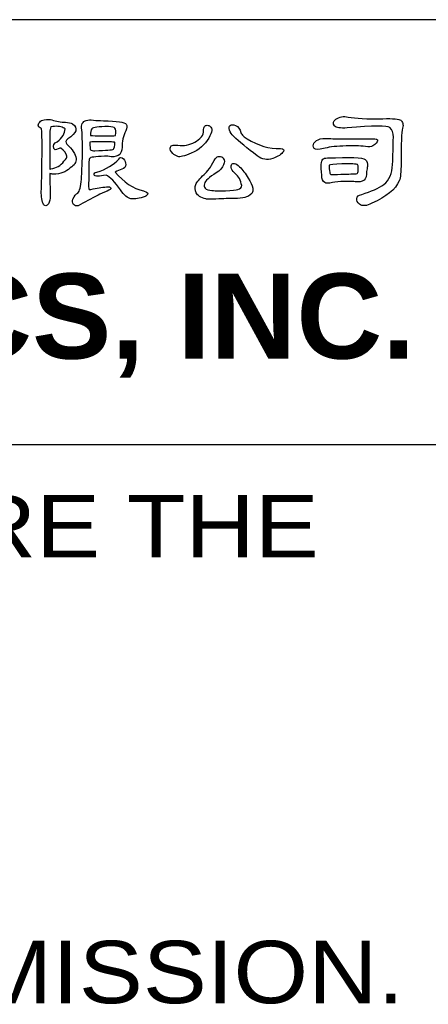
# Model space of a CAD drawing. Extents: x -54 to 576, y -100 to 345.
# Tile 15 of 18: x 424 to 442, y -60 to -18. Entities that reach past the tile are written whole.
import ezdxf

# ---------------------------------------------------------------- set-up
doc = ezdxf.new("R2010")
doc.units = 0
doc.header["$LTSCALE"] = 23.1
doc.header["$MEASUREMENT"] = 0
doc.layers.get('0').update_dxf_attribs({"linetype": 'CONTINUOUS'})
doc.layers.add('delta', color=5, linetype='CONTINUOUS')
doc.layers.add('DRAWING FRAME', color=1, linetype='CONTINUOUS')
doc.styles.add('ARIAL', font='ARIAL.TTF')
doc.styles.add('ROMANC', font='romanc')

# ---------------------------------------------------------------- blocks, each defined once
blk = doc.blocks.new('DELTA-TXT')
at = {"layer": 'delta'}
for points, knots in [([(33.959, 6.476), (33.986, 6.346), (33.986, 5.775), (33.959, 4.763), (33.959, 4.763), (33.95, 4.604), (33.966, 4.468), (34.007, 4.356), (34.007, 4.356), (34.023, 4.315), (34.049, 4.295), (34.086, 4.295), (34.086, 4.295), (34.115, 4.295), (34.14, 4.313), (34.161, 4.349), (34.161, 4.349), (34.191, 4.407), (34.205, 4.483), (34.205, 4.579), (34.205, 4.579), (34.203, 4.804), (34.201, 5.012), (34.199, 5.201), (34.199, 5.201), (34.222, 5.194), (34.254, 5.188), (34.297, 5.184), (34.297, 5.184), (34.496, 5.186), (34.653, 5.245), (34.769, 5.361), (34.769, 5.361), (34.895, 5.436), (34.951, 5.524), (34.937, 5.625), (34.937, 5.625), (34.921, 5.754), (34.834, 5.889), (34.677, 6.028), (34.677, 6.028), (34.636, 6.085), (34.644, 6.135), (34.701, 6.178), (34.701, 6.178), (34.956, 6.349), (35.002, 6.491), (34.838, 6.602), (34.838, 6.602), (34.787, 6.632), (34.722, 6.649), (34.639, 6.653), (34.639, 6.653), (34.507, 6.651), (34.38, 6.673), (34.257, 6.719), (34.257, 6.719), (34.202, 6.734), (34.13, 6.736), (34.041, 6.722), (34.041, 6.722), (33.984, 6.713), (33.941, 6.691), (33.911, 6.657), (33.911, 6.657), (33.877, 6.614), (33.865, 6.575), (33.874, 6.541), (33.874, 6.541), (33.876, 6.527), (33.905, 6.505), (33.959, 6.476)], [0, 0, 0, 0, 0.055556, 0.055556, 0.055556, 0.055556, 0.111111, 0.111111, 0.111111, 0.111111, 0.166667, 0.166667, 0.166667, 0.166667, 0.222222, 0.222222, 0.222222, 0.222222, 0.277778, 0.277778, 0.277778, 0.277778, 0.333333, 0.333333, 0.333333, 0.333333, 0.388889, 0.388889, 0.388889, 0.388889, 0.444444, 0.444444, 0.444444, 0.444444, 0.5, 0.5, 0.5, 0.5, 0.555556, 0.555556, 0.555556, 0.555556, 0.611111, 0.611111, 0.611111, 0.611111, 0.666667, 0.666667, 0.666667, 0.666667, 0.722222, 0.722222, 0.722222, 0.722222, 0.777778, 0.777778, 0.777778, 0.777778, 0.833333, 0.833333, 0.833333, 0.833333, 0.888889, 0.888889, 0.888889, 0.888889, 0.944444, 0.944444, 0.944444, 0.944444, 1, 1, 1, 1]), ([(35.49, 6.701), (35.311, 6.731), (35.192, 6.713), (35.135, 6.647), (35.135, 6.647), (35.101, 6.61), (35.087, 6.558), (35.094, 6.489), (35.094, 6.489), (35.128, 6.168), (35.127, 5.685), (35.091, 5.04), (35.091, 5.04), (35.07, 4.835), (35.036, 4.705), (34.988, 4.65), (34.988, 4.65), (34.938, 4.628), (34.891, 4.571), (34.848, 4.48), (34.848, 4.48), (34.825, 4.429), (34.832, 4.38), (34.869, 4.332), (34.869, 4.332), (34.903, 4.298), (34.944, 4.283), (34.992, 4.288), (34.992, 4.288), (35.176, 4.39), (35.364, 4.493), (35.556, 4.596), (35.556, 4.596), (35.626, 4.63), (35.712, 4.667), (35.812, 4.708), (35.812, 4.708), (35.887, 4.738), (35.922, 4.765), (35.915, 4.79), (35.915, 4.79), (35.912, 4.827), (35.874, 4.839), (35.799, 4.828), (35.799, 4.828), (35.659, 4.812), (35.513, 4.788), (35.357, 4.756), (35.357, 4.756), (35.335, 4.754), (35.318, 4.754), (35.31, 4.756), (35.31, 4.756), (35.294, 4.765), (35.287, 4.803), (35.289, 4.869), (35.289, 4.869), (35.298, 5.049), (35.301, 5.254), (35.299, 5.484), (35.299, 5.484), (35.299, 5.562), (35.306, 5.61), (35.32, 5.628), (35.32, 5.628), (35.341, 5.662), (35.479, 5.682), (35.737, 5.689), (35.737, 5.689), (35.801, 5.692), (35.862, 5.688), (35.922, 5.679), (35.922, 5.679), (36.031, 5.67), (36.114, 5.692), (36.171, 5.744), (36.171, 5.744), (36.205, 5.774), (36.226, 5.842), (36.233, 5.949), (36.233, 5.949), (36.233, 6.1), (36.268, 6.254), (36.339, 6.411), (36.339, 6.411), (36.375, 6.488), (36.38, 6.549), (36.352, 6.592), (36.352, 6.592), (36.309, 6.656), (36.095, 6.689), (35.709, 6.691), (35.709, 6.691), (35.58, 6.698), (35.507, 6.701), (35.49, 6.701)], [0, 0, 0, 0, 0.041667, 0.041667, 0.041667, 0.041667, 0.083333, 0.083333, 0.083333, 0.083333, 0.125, 0.125, 0.125, 0.125, 0.166667, 0.166667, 0.166667, 0.166667, 0.208333, 0.208333, 0.208333, 0.208333, 0.25, 0.25, 0.25, 0.25, 0.291667, 0.291667, 0.291667, 0.291667, 0.333333, 0.333333, 0.333333, 0.333333, 0.375, 0.375, 0.375, 0.375, 0.416667, 0.416667, 0.416667, 0.416667, 0.458333, 0.458333, 0.458333, 0.458333, 0.5, 0.5, 0.5, 0.5, 0.541667, 0.541667, 0.541667, 0.541667, 0.583333, 0.583333, 0.583333, 0.583333, 0.625, 0.625, 0.625, 0.625, 0.666667, 0.666667, 0.666667, 0.666667, 0.708333, 0.708333, 0.708333, 0.708333, 0.75, 0.75, 0.75, 0.75, 0.791667, 0.791667, 0.791667, 0.791667, 0.833333, 0.833333, 0.833333, 0.833333, 0.875, 0.875, 0.875, 0.875, 0.916667, 0.916667, 0.916667, 0.916667, 0.958333, 0.958333, 0.958333, 0.958333, 1, 1, 1, 1]), ([(42.58, 6.493), (43.313, 6.556), (43.714, 6.56), (43.779, 6.503), (43.779, 6.503), (43.85, 6.439), (43.885, 6.349), (43.882, 6.233), (43.882, 6.233), (43.875, 5.964), (43.868, 5.705), (43.858, 5.457), (43.858, 5.457), (43.851, 5.204), (43.77, 5.016), (43.612, 4.893), (43.612, 4.893), (43.469, 4.788), (43.261, 4.696), (42.99, 4.616), (42.99, 4.616), (42.901, 4.596), (42.853, 4.556), (42.847, 4.496), (42.847, 4.496), (42.84, 4.433), (42.866, 4.38), (42.925, 4.339), (42.925, 4.339), (43.009, 4.275), (43.127, 4.283), (43.277, 4.363), (43.277, 4.363), (43.683, 4.543), (43.939, 4.755), (44.046, 4.999), (44.046, 4.999), (44.083, 5.088), (44.1, 5.253), (44.097, 5.495), (44.097, 5.495), (44.095, 6.044), (44.11, 6.373), (44.142, 6.482), (44.142, 6.482), (44.156, 6.537), (44.157, 6.583), (44.145, 6.619), (44.145, 6.619), (44.132, 6.656), (44.113, 6.684), (44.09, 6.705), (44.09, 6.705), (44.043, 6.745), (43.875, 6.761), (43.588, 6.749), (43.588, 6.749), (43.135, 6.74), (42.808, 6.756), (42.607, 6.797), (42.607, 6.797), (42.475, 6.827), (42.358, 6.806), (42.255, 6.736), (42.255, 6.736), (42.18, 6.681), (42.169, 6.619), (42.224, 6.551), (42.224, 6.551), (42.267, 6.494), (42.386, 6.475), (42.58, 6.493)], [0, 0, 0, 0, 0.055556, 0.055556, 0.055556, 0.055556, 0.111111, 0.111111, 0.111111, 0.111111, 0.166667, 0.166667, 0.166667, 0.166667, 0.222222, 0.222222, 0.222222, 0.222222, 0.277778, 0.277778, 0.277778, 0.277778, 0.333333, 0.333333, 0.333333, 0.333333, 0.388889, 0.388889, 0.388889, 0.388889, 0.444444, 0.444444, 0.444444, 0.444444, 0.5, 0.5, 0.5, 0.5, 0.555556, 0.555556, 0.555556, 0.555556, 0.611111, 0.611111, 0.611111, 0.611111, 0.666667, 0.666667, 0.666667, 0.666667, 0.722222, 0.722222, 0.722222, 0.722222, 0.777778, 0.777778, 0.777778, 0.777778, 0.833333, 0.833333, 0.833333, 0.833333, 0.888889, 0.888889, 0.888889, 0.888889, 0.944444, 0.944444, 0.944444, 0.944444, 1, 1, 1, 1]), ([(34.199, 6.353), (34.199, 6.416), (34.209, 6.474), (34.229, 6.524), (34.229, 6.524), (34.375, 6.546), (34.491, 6.537), (34.575, 6.496), (34.575, 6.496), (34.597, 6.494), (34.614, 6.482), (34.626, 6.462), (34.626, 6.462), (34.626, 6.332), (34.552, 6.211), (34.404, 6.1), (34.404, 6.1), (34.315, 6.059), (34.283, 5.996), (34.308, 5.912), (34.308, 5.912), (34.324, 5.869), (34.364, 5.864), (34.428, 5.898), (34.428, 5.898), (34.471, 5.921), (34.498, 5.926), (34.51, 5.915), (34.51, 5.915), (34.605, 5.851), (34.662, 5.777), (34.681, 5.693), (34.681, 5.693), (34.689, 5.663), (34.661, 5.617), (34.595, 5.553), (34.595, 5.553), (34.504, 5.428), (34.381, 5.355), (34.226, 5.334), (34.226, 5.334), (34.21, 5.332), (34.2, 5.328), (34.195, 5.324), (34.195, 5.324), (34.193, 5.784), (34.194, 6.127), (34.199, 6.353)], [0, 0, 0, 0, 0.083333, 0.083333, 0.083333, 0.083333, 0.166667, 0.166667, 0.166667, 0.166667, 0.25, 0.25, 0.25, 0.25, 0.333333, 0.333333, 0.333333, 0.333333, 0.416667, 0.416667, 0.416667, 0.416667, 0.5, 0.5, 0.5, 0.5, 0.583333, 0.583333, 0.583333, 0.583333, 0.666667, 0.666667, 0.666667, 0.666667, 0.75, 0.75, 0.75, 0.75, 0.833333, 0.833333, 0.833333, 0.833333, 0.916667, 0.916667, 0.916667, 0.916667, 1, 1, 1, 1]), ([(36.041, 6.274), (36.004, 6.267), (35.886, 6.265), (35.685, 6.267), (35.685, 6.267), (35.519, 6.267), (35.404, 6.272), (35.341, 6.281), (35.341, 6.281), (35.341, 6.365), (35.355, 6.427), (35.385, 6.465), (35.385, 6.465), (35.415, 6.506), (35.569, 6.527), (35.85, 6.527), (35.85, 6.527), (35.954, 6.525), (36.016, 6.51), (36.034, 6.482), (36.034, 6.482), (36.055, 6.455), (36.06, 6.385), (36.051, 6.274), (36.051, 6.274), (36.049, 6.276), (36.046, 6.276), (36.041, 6.274)], [0, 0, 0, 0, 0.142857, 0.142857, 0.142857, 0.142857, 0.285714, 0.285714, 0.285714, 0.285714, 0.428571, 0.428571, 0.428571, 0.428571, 0.571429, 0.571429, 0.571429, 0.571429, 0.714286, 0.714286, 0.714286, 0.714286, 0.857143, 0.857143, 0.857143, 0.857143, 1, 1, 1, 1]), ([(38.531, 6.411), (38.534, 6.354), (38.513, 6.296), (38.469, 6.236), (38.469, 6.236), (38.36, 6.118), (38.221, 6.04), (38.052, 6.004), (38.052, 6.004), (37.968, 5.988), (37.886, 5.987), (37.807, 6), (37.807, 6), (37.729, 6.01), (37.674, 6.007), (37.642, 5.993), (37.642, 5.993), (37.613, 5.98), (37.594, 5.956), (37.588, 5.922), (37.588, 5.922), (37.581, 5.879), (37.605, 5.828), (37.66, 5.772), (37.66, 5.772), (37.7, 5.73), (37.751, 5.701), (37.81, 5.682), (37.81, 5.682), (37.857, 5.662), (37.983, 5.693), (38.186, 5.775), (38.186, 5.775), (38.405, 5.873), (38.567, 6.016), (38.675, 6.202), (38.675, 6.202), (38.731, 6.291), (38.761, 6.363), (38.763, 6.418), (38.763, 6.418), (38.763, 6.468), (38.749, 6.505), (38.719, 6.53), (38.719, 6.53), (38.696, 6.553), (38.668, 6.565), (38.634, 6.565), (38.634, 6.565), (38.597, 6.562), (38.571, 6.551), (38.555, 6.53), (38.555, 6.53), (38.539, 6.503), (38.531, 6.463), (38.531, 6.411)], [0, 0, 0, 0, 0.071429, 0.071429, 0.071429, 0.071429, 0.142857, 0.142857, 0.142857, 0.142857, 0.214286, 0.214286, 0.214286, 0.214286, 0.285714, 0.285714, 0.285714, 0.285714, 0.357143, 0.357143, 0.357143, 0.357143, 0.428571, 0.428571, 0.428571, 0.428571, 0.5, 0.5, 0.5, 0.5, 0.571429, 0.571429, 0.571429, 0.571429, 0.642857, 0.642857, 0.642857, 0.642857, 0.714286, 0.714286, 0.714286, 0.714286, 0.785714, 0.785714, 0.785714, 0.785714, 0.857143, 0.857143, 0.857143, 0.857143, 0.928571, 0.928571, 0.928571, 0.928571, 1, 1, 1, 1]), ([(39.375, 6.257), (39.535, 6.097), (39.757, 5.914), (40.042, 5.706), (40.042, 5.706), (40.179, 5.597), (40.325, 5.572), (40.48, 5.631), (40.48, 5.631), (40.63, 5.681), (40.73, 5.745), (40.78, 5.822), (40.78, 5.822), (40.817, 5.88), (40.79, 5.907), (40.699, 5.905), (40.699, 5.905), (40.384, 5.898), (40.07, 5.991), (39.758, 6.182), (39.758, 6.182), (39.717, 6.209), (39.683, 6.234), (39.655, 6.257), (39.655, 6.257), (39.615, 6.293), (39.591, 6.328), (39.584, 6.359), (39.584, 6.359), (39.561, 6.462), (39.509, 6.529), (39.427, 6.561), (39.427, 6.561), (39.37, 6.582), (39.321, 6.582), (39.28, 6.561), (39.28, 6.561), (39.243, 6.538), (39.238, 6.494), (39.263, 6.428), (39.263, 6.428), (39.286, 6.364), (39.323, 6.307), (39.375, 6.257)], [0, 0, 0, 0, 0.090909, 0.090909, 0.090909, 0.090909, 0.181818, 0.181818, 0.181818, 0.181818, 0.272727, 0.272727, 0.272727, 0.272727, 0.363636, 0.363636, 0.363636, 0.363636, 0.454545, 0.454545, 0.454545, 0.454545, 0.545455, 0.545455, 0.545455, 0.545455, 0.636364, 0.636364, 0.636364, 0.636364, 0.727273, 0.727273, 0.727273, 0.727273, 0.818182, 0.818182, 0.818182, 0.818182, 0.909091, 0.909091, 0.909091, 0.909091, 1, 1, 1, 1]), ([(42.091, 6.188), (42.007, 6.198), (41.917, 6.194), (41.821, 6.178), (41.821, 6.178), (41.739, 6.156), (41.68, 6.115), (41.643, 6.059), (41.643, 6.059), (41.613, 6.004), (41.614, 5.954), (41.647, 5.908), (41.647, 5.908), (41.681, 5.872), (41.77, 5.872), (41.913, 5.908), (41.913, 5.908), (42.032, 5.944), (42.213, 5.968), (42.457, 5.98), (42.457, 5.98), (42.724, 5.989), (42.936, 5.985), (43.096, 5.967), (43.096, 5.967), (43.187, 5.95), (43.257, 5.957), (43.305, 5.987), (43.305, 5.987), (43.382, 6.037), (43.425, 6.084), (43.434, 6.127), (43.434, 6.127), (43.443, 6.163), (43.397, 6.183), (43.294, 6.185), (43.294, 6.185), (42.515, 6.185), (42.114, 6.186), (42.091, 6.188)], [0, 0, 0, 0, 0.1, 0.1, 0.1, 0.1, 0.2, 0.2, 0.2, 0.2, 0.3, 0.3, 0.3, 0.3, 0.4, 0.4, 0.4, 0.4, 0.5, 0.5, 0.5, 0.5, 0.6, 0.6, 0.6, 0.6, 0.7, 0.7, 0.7, 0.7, 0.8, 0.8, 0.8, 0.8, 0.9, 0.9, 0.9, 0.9, 1, 1, 1, 1]), ([(35.334, 6.089), (35.457, 6.105), (35.657, 6.107), (35.935, 6.093), (35.935, 6.093), (35.99, 6.093), (36.023, 6.089), (36.034, 6.079), (36.034, 6.079), (36.025, 5.977), (36.01, 5.913), (35.99, 5.888), (35.99, 5.888), (35.955, 5.872), (35.782, 5.858), (35.47, 5.846), (35.47, 5.846), (35.406, 5.845), (35.366, 5.852), (35.347, 5.87), (35.347, 5.87), (35.334, 5.884), (35.325, 5.957), (35.323, 6.089), (35.323, 6.089), (35.325, 6.089), (35.329, 6.089), (35.334, 6.089)], [0, 0, 0, 0, 0.142857, 0.142857, 0.142857, 0.142857, 0.285714, 0.285714, 0.285714, 0.285714, 0.428571, 0.428571, 0.428571, 0.428571, 0.571429, 0.571429, 0.571429, 0.571429, 0.714286, 0.714286, 0.714286, 0.714286, 0.857143, 0.857143, 0.857143, 0.857143, 1, 1, 1, 1]), ([(35.781, 5.16), (35.898, 5.105), (36.034, 4.966), (36.192, 4.743), (36.192, 4.743), (36.296, 4.592), (36.394, 4.508), (36.485, 4.489), (36.485, 4.489), (36.597, 4.476), (36.729, 4.499), (36.882, 4.558), (36.882, 4.558), (36.889, 4.565), (36.896, 4.568), (36.902, 4.568), (36.902, 4.568), (36.994, 4.623), (36.973, 4.671), (36.841, 4.712), (36.841, 4.712), (36.545, 4.782), (36.277, 4.959), (36.038, 5.241), (36.038, 5.241), (36.106, 5.283), (36.169, 5.31), (36.226, 5.324), (36.226, 5.324), (36.303, 5.346), (36.342, 5.39), (36.342, 5.454), (36.342, 5.454), (36.333, 5.517), (36.31, 5.572), (36.273, 5.618), (36.273, 5.618), (36.223, 5.668), (36.179, 5.666), (36.14, 5.611), (36.14, 5.611), (35.997, 5.451), (35.79, 5.327), (35.521, 5.238), (35.521, 5.238), (35.467, 5.238), (35.443, 5.214), (35.45, 5.166), (35.45, 5.166), (35.452, 5.137), (35.488, 5.123), (35.556, 5.125), (35.556, 5.125), (35.612, 5.125), (35.688, 5.137), (35.781, 5.16)], [0, 0, 0, 0, 0.071429, 0.071429, 0.071429, 0.071429, 0.142857, 0.142857, 0.142857, 0.142857, 0.214286, 0.214286, 0.214286, 0.214286, 0.285714, 0.285714, 0.285714, 0.285714, 0.357143, 0.357143, 0.357143, 0.357143, 0.428571, 0.428571, 0.428571, 0.428571, 0.5, 0.5, 0.5, 0.5, 0.571429, 0.571429, 0.571429, 0.571429, 0.642857, 0.642857, 0.642857, 0.642857, 0.714286, 0.714286, 0.714286, 0.714286, 0.785714, 0.785714, 0.785714, 0.785714, 0.857143, 0.857143, 0.857143, 0.857143, 0.928571, 0.928571, 0.928571, 0.928571, 1, 1, 1, 1]), ([(38.695, 5.341), (38.632, 5.265), (38.581, 5.212), (38.545, 5.18), (38.545, 5.18), (38.422, 5.062), (38.344, 4.965), (38.312, 4.89), (38.312, 4.89), (38.283, 4.819), (38.286, 4.741), (38.322, 4.657), (38.322, 4.657), (38.359, 4.58), (38.45, 4.523), (38.596, 4.486), (38.596, 4.486), (38.63, 4.48), (38.783, 4.481), (39.054, 4.489), (39.054, 4.489), (39.095, 4.496), (39.209, 4.5), (39.396, 4.5), (39.396, 4.5), (39.526, 4.498), (39.624, 4.507), (39.69, 4.527), (39.69, 4.527), (39.767, 4.543), (39.833, 4.582), (39.888, 4.643), (39.888, 4.643), (39.918, 4.68), (39.927, 4.729), (39.916, 4.79), (39.916, 4.79), (39.899, 4.868), (39.857, 4.963), (39.789, 5.074), (39.789, 5.074), (39.711, 5.204), (39.63, 5.311), (39.546, 5.395), (39.546, 5.395), (39.496, 5.446), (39.448, 5.475), (39.403, 5.484), (39.403, 5.484), (39.366, 5.491), (39.341, 5.484), (39.328, 5.464), (39.328, 5.464), (39.312, 5.441), (39.305, 5.41), (39.307, 5.372), (39.307, 5.372), (39.316, 5.328), (39.35, 5.276), (39.41, 5.214), (39.41, 5.214), (39.519, 5.125), (39.584, 5.008), (39.605, 4.862), (39.605, 4.862), (39.611, 4.812), (39.575, 4.776), (39.495, 4.756), (39.495, 4.756), (39.447, 4.74), (39.332, 4.727), (39.15, 4.715), (39.15, 4.715), (38.983, 4.706), (38.837, 4.712), (38.712, 4.732), (38.712, 4.732), (38.623, 4.748), (38.571, 4.776), (38.555, 4.818), (38.555, 4.818), (38.541, 4.854), (38.545, 4.898), (38.565, 4.951), (38.565, 4.951), (38.615, 5.033), (38.748, 5.141), (38.962, 5.272), (38.962, 5.272), (39.046, 5.35), (39.097, 5.426), (39.116, 5.502), (39.116, 5.502), (39.124, 5.563), (39.11, 5.614), (39.071, 5.655), (39.071, 5.655), (39.035, 5.685), (38.993, 5.694), (38.945, 5.682), (38.945, 5.682), (38.901, 5.674), (38.863, 5.636), (38.828, 5.57), (38.828, 5.57), (38.78, 5.472), (38.736, 5.395), (38.695, 5.341)], [0, 0, 0, 0, 0.037037, 0.037037, 0.037037, 0.037037, 0.074074, 0.074074, 0.074074, 0.074074, 0.111111, 0.111111, 0.111111, 0.111111, 0.148148, 0.148148, 0.148148, 0.148148, 0.185185, 0.185185, 0.185185, 0.185185, 0.222222, 0.222222, 0.222222, 0.222222, 0.259259, 0.259259, 0.259259, 0.259259, 0.296296, 0.296296, 0.296296, 0.296296, 0.333333, 0.333333, 0.333333, 0.333333, 0.37037, 0.37037, 0.37037, 0.37037, 0.407407, 0.407407, 0.407407, 0.407407, 0.444444, 0.444444, 0.444444, 0.444444, 0.481481, 0.481481, 0.481481, 0.481481, 0.518519, 0.518519, 0.518519, 0.518519, 0.555556, 0.555556, 0.555556, 0.555556, 0.592593, 0.592593, 0.592593, 0.592593, 0.62963, 0.62963, 0.62963, 0.62963, 0.666667, 0.666667, 0.666667, 0.666667, 0.703704, 0.703704, 0.703704, 0.703704, 0.740741, 0.740741, 0.740741, 0.740741, 0.777778, 0.777778, 0.777778, 0.777778, 0.814815, 0.814815, 0.814815, 0.814815, 0.851852, 0.851852, 0.851852, 0.851852, 0.888889, 0.888889, 0.888889, 0.888889, 0.925926, 0.925926, 0.925926, 0.925926, 0.962963, 0.962963, 0.962963, 0.962963, 1, 1, 1, 1]), ([(42.809, 4.971), (42.914, 4.956), (42.995, 4.971), (43.055, 5.019), (43.055, 5.019), (43.105, 5.061), (43.129, 5.142), (43.127, 5.265), (43.127, 5.265), (43.134, 5.316), (43.142, 5.361), (43.154, 5.402), (43.154, 5.402), (43.163, 5.491), (43.141, 5.557), (43.089, 5.601), (43.089, 5.601), (43.02, 5.655), (42.665, 5.669), (42.022, 5.642), (42.022, 5.642), (41.961, 5.642), (41.917, 5.629), (41.889, 5.604), (41.889, 5.604), (41.841, 5.563), (41.832, 5.415), (41.862, 5.16), (41.862, 5.16), (41.86, 5.16), (41.86, 5.157), (41.862, 5.153), (41.862, 5.153), (41.862, 5.055), (41.89, 4.986), (41.948, 4.947), (41.948, 4.947), (41.984, 4.925), (42.058, 4.925), (42.169, 4.947), (42.169, 4.947), (42.247, 4.968), (42.359, 4.978), (42.505, 4.978), (42.505, 4.978), (42.671, 4.981), (42.773, 4.978), (42.809, 4.971)], [0, 0, 0, 0, 0.083333, 0.083333, 0.083333, 0.083333, 0.166667, 0.166667, 0.166667, 0.166667, 0.25, 0.25, 0.25, 0.25, 0.333333, 0.333333, 0.333333, 0.333333, 0.416667, 0.416667, 0.416667, 0.416667, 0.5, 0.5, 0.5, 0.5, 0.583333, 0.583333, 0.583333, 0.583333, 0.666667, 0.666667, 0.666667, 0.666667, 0.75, 0.75, 0.75, 0.75, 0.833333, 0.833333, 0.833333, 0.833333, 0.916667, 0.916667, 0.916667, 0.916667, 1, 1, 1, 1]), ([(42.426, 5.474), (42.695, 5.481), (42.844, 5.474), (42.873, 5.454), (42.873, 5.454), (42.883, 5.444), (42.889, 5.41), (42.891, 5.351), (42.891, 5.351), (42.893, 5.274), (42.887, 5.227), (42.873, 5.211), (42.873, 5.211), (42.858, 5.197), (42.823, 5.19), (42.768, 5.19), (42.768, 5.19), (42.672, 5.192), (42.484, 5.187), (42.204, 5.173), (42.204, 5.173), (42.154, 5.171), (42.12, 5.176), (42.105, 5.187), (42.105, 5.187), (42.095, 5.189), (42.088, 5.22), (42.081, 5.279), (42.081, 5.279), (42.067, 5.375), (42.065, 5.428), (42.074, 5.436), (42.074, 5.436), (42.096, 5.457), (42.214, 5.47), (42.426, 5.474)], [0, 0, 0, 0, 0.111111, 0.111111, 0.111111, 0.111111, 0.222222, 0.222222, 0.222222, 0.222222, 0.333333, 0.333333, 0.333333, 0.333333, 0.444444, 0.444444, 0.444444, 0.444444, 0.555556, 0.555556, 0.555556, 0.555556, 0.666667, 0.666667, 0.666667, 0.666667, 0.777778, 0.777778, 0.777778, 0.777778, 0.888889, 0.888889, 0.888889, 0.888889, 1, 1, 1, 1])]:
    blk.add_open_spline(points, degree=3, knots=knots, dxfattribs=at)
at = {"layer": 'delta', "insert": (-0.199, 2.381), "char_height": 2.4, "width": 46.1845, "attachment_point": 1, "style": 'ROMANC'}
blk.add_mtext('\\fArial|b1|i0|c0|p34;DELTA ELECTRONICS, INC.', dxfattribs=at)

msp = doc.modelspace()

# ---------------------------------------------------------------- linework, layer by layer
at = {"layer": 'DRAWING FRAME', "color": 3}
for p, q in [((561.31044, -17.87146), (333.31044, -17.87146)), ((561.31044, -35.87146), (333.31044, -35.87146))]:
    msp.add_line(p, q, dxfattribs=at)

# ---------------------------------------------------------------- block references
at = {"xscale": 1.5, "yscale": 1.5, "zscale": 1.5}
msp.add_blockref('DELTA-TXT', (374.44952, -32.18798), dxfattribs=at)

# ---------------------------------------------------------------- texts
at = {"layer": 'DRAWING FRAME', "color": 1, "style": 'ARIAL', "width": 1.1}
for s, p in [('THESE DRAWINGS AND SPECIFICATIONS ARE THE', (336.82054, -40.63213)), ('APPARATUSES OR DEVICES WITHOUT PERMISSION.', (336.82054, -59.5018))]:
    msp.add_text(s, height=2.64, dxfattribs=at).set_placement(p)

doc.saveas('drawing.dxf')
